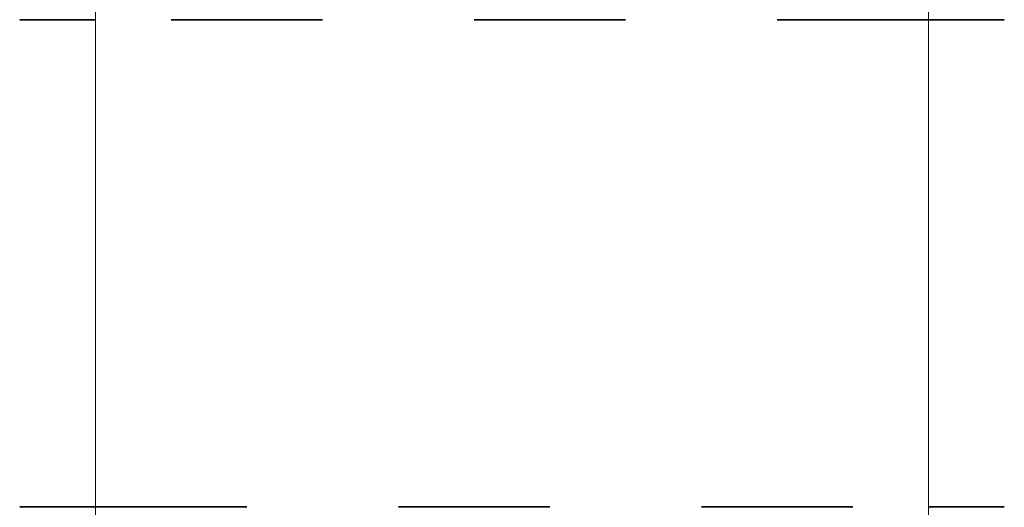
# Model space of a CAD drawing. Header units: metres. Extents: x -16.9 to 14.1, y -9.7 to 11.
# Tile 242 of 256: x -7.628 to -6.978, y 0.169 to 0.492. Entities that reach past the tile are written whole.
import ezdxf

# ---------------------------------------------------------------- set-up
doc = ezdxf.new("R2010")
doc.units = ezdxf.units.M
doc.linetypes.add('Tiret', pattern=[0.00635, 0.003175, -0.003175])
doc.layers.add('S-BEAM', color=12, linetype='Continuous', lineweight=18)
doc.layers.add('S-BEAM-HDLN', color=1, linetype='Tiret', lineweight=18)

msp = doc.modelspace()

# ---------------------------------------------------------------- linework, layer by layer
at = {"layer": 'S-BEAM'}
for p, q in [((-7.57817, 1.21393), (-7.57817, -0.19398)), ((-7.02817, 1.21393), (-7.02817, -0.19398))]:
    msp.add_line(p, q, dxfattribs=at)
at = {"layer": 'S-BEAM', "color": 1, "linetype": 'Tiret', "lineweight": 35}
for p, q in [((-7.02817, 0.49153), (-7.57817, 0.49153)), ((-7.57817, 0.16985), (-7.02817, 0.16985))]:
    msp.add_line(p, q, dxfattribs=at)
at = {"layer": 'S-BEAM-HDLN', "lineweight": 35}
for p, q in [((-7.57822, 0.49153), (-7.62812, 0.49153)), ((-6.97822, 0.49153), (-7.02812, 0.49153)), ((-7.62812, 0.16985), (-7.57822, 0.16985)), ((-7.02812, 0.16985), (-6.97822, 0.16985))]:
    msp.add_line(p, q, dxfattribs=at)

doc.saveas('drawing.dxf')
